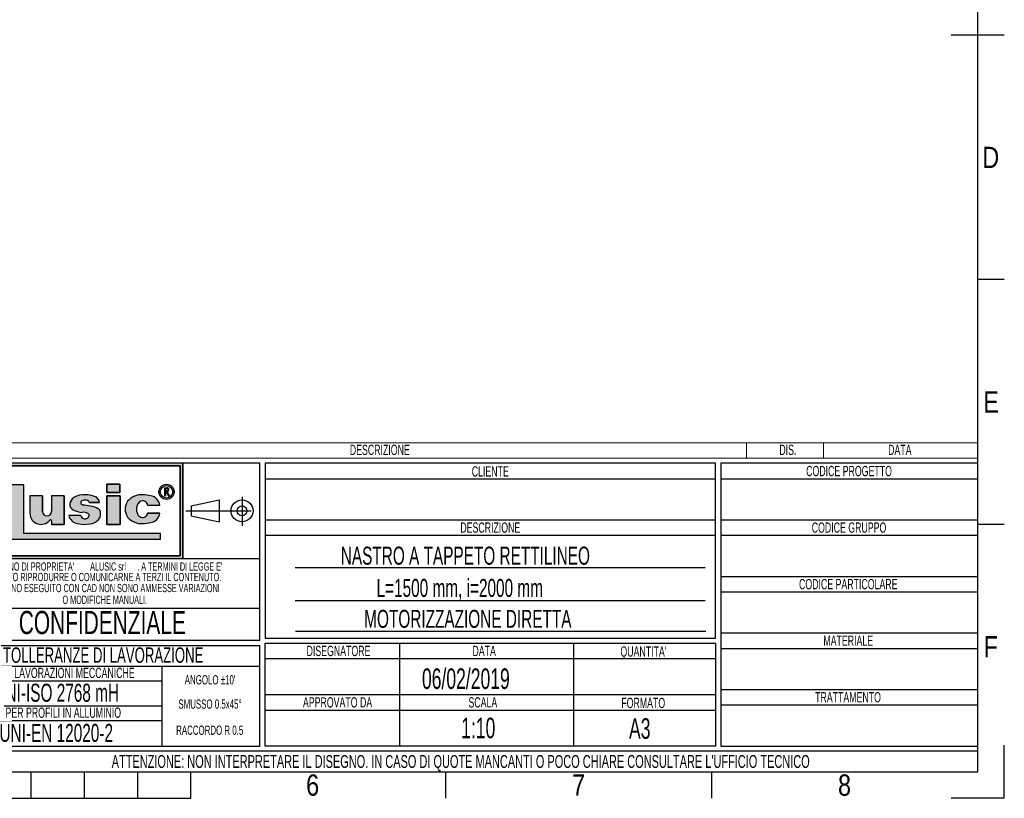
# Model space of a CAD drawing. Header units: millimetres. Extents: x 0 to 420, y 0 to 297.
# Tile 26 of 29: x 228 to 420, y 0 to 151. Entities that reach past the tile are written whole.
import ezdxf
from ezdxf.enums import TextEntityAlignment as Align

# ---------------------------------------------------------------- set-up
doc = ezdxf.new("R2010")
doc.units = ezdxf.units.MM
doc.linetypes.add('CENTERX2', pattern=[20.319999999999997, 12.7, -2.54, 2.54, -2.54])
doc.layers.add('CARTIGLIO', color=140, linetype='Continuous')
doc.styles.add('SLDTEXTSTYLE0', font='TXT', dxfattribs={"width": 0.6382978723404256})
doc.styles.add('SLDTEXTSTYLE1', font='TXT', dxfattribs={"width": 0.675})
doc.styles.add('SLDTEXTSTYLE2', font='TXT', dxfattribs={"width": 0.8214676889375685})

# ---------------------------------------------------------------- blocks, each defined once
blk = doc.blocks.new('SW_NOTE_0')
at = {"layer": 'CARTIGLIO', "color": 0, "insert": (7.526595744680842, 2.578135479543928), "char_height": 2, "attachment_point": 2, "style": 'SLDTEXTSTYLE0'}
blk.add_mtext('TRATTAMENTO', dxfattribs=at)
blk = doc.blocks.new('SW_NOTE_0_1')
at = {"layer": 'CARTIGLIO', "color": 0, "insert": (85.40558510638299, 3.222669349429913), "char_height": 2.5, "attachment_point": 2, "style": 'SLDTEXTSTYLE0'}
blk.add_mtext("ATTENZIONE: NON INTERPRETARE IL DISEGNO. IN CASO DI QUOTE MANCANTI O POCO CHIARE CONSULTARE L'UFFICIO TECNICO", dxfattribs=at)
blk = doc.blocks.new('SW_NOTE_0_2')
at = {"layer": 'CARTIGLIO', "color": 0, "insert": (3.510638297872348, 2.578135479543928), "char_height": 2, "attachment_point": 2, "style": 'SLDTEXTSTYLE0'}
blk.add_mtext('SCALA', dxfattribs=at)
blk = doc.blocks.new('SW_NOTE_0_3')
at = {"layer": 'CARTIGLIO', "color": 0, "insert": (8.670212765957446, 2.578135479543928), "char_height": 2, "attachment_point": 2, "style": 'SLDTEXTSTYLE0'}
blk.add_mtext('APPROVATO DA', dxfattribs=at)
blk = doc.blocks.new('SW_NOTE_0_4')
at = {"layer": 'CARTIGLIO', "color": 0, "insert": (5.398936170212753, 2.578135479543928), "char_height": 2, "attachment_point": 2, "style": 'SLDTEXTSTYLE0'}
blk.add_mtext('FORMATO', dxfattribs=at)
blk = doc.blocks.new('SW_NOTE_0_5')
at = {"layer": 'CARTIGLIO', "color": 0, "insert": (7.606382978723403, 2.578135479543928), "char_height": 2, "attachment_point": 2, "style": 'SLDTEXTSTYLE0'}
blk.add_mtext('DISEGNATORE', dxfattribs=at)
blk = doc.blocks.new('SW_NOTE_0_6')
at = {"layer": 'CARTIGLIO', "color": 0, "insert": (2.845744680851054, 2.578135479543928), "char_height": 2, "attachment_point": 2, "style": 'SLDTEXTSTYLE0'}
blk.add_mtext('DATA', dxfattribs=at)
blk = doc.blocks.new('SW_NOTE_0_7')
at = {"layer": 'CARTIGLIO', "color": 0, "insert": (5.558510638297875, 2.578135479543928), "char_height": 2, "attachment_point": 2, "style": 'SLDTEXTSTYLE0'}
blk.add_mtext("QUANTITA'", dxfattribs=at)
blk = doc.blocks.new('SW_NOTE_0_8')
at = {"layer": 'CARTIGLIO', "color": 0, "insert": (7.10106382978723, 2.578135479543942), "char_height": 2, "attachment_point": 2, "style": 'SLDTEXTSTYLE0'}
blk.add_mtext('DESCRIZIONE', dxfattribs=at)
blk = doc.blocks.new('SW_NOTE_0_9')
at = {"layer": 'CARTIGLIO', "color": 0, "insert": (4.228723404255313, 2.578135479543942), "char_height": 2, "attachment_point": 2, "style": 'SLDTEXTSTYLE0'}
blk.add_mtext('CLIENTE', dxfattribs=at)
blk = doc.blocks.new('SW_NOTE_0_10')
at = {"layer": 'CARTIGLIO', "color": 0, "insert": (5.691489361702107, 2.578135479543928), "char_height": 2, "attachment_point": 2, "style": 'SLDTEXTSTYLE0'}
blk.add_mtext('MATERIALE', dxfattribs=at)
blk = doc.blocks.new('SW_NOTE_0_11')
at = {"layer": 'CARTIGLIO', "color": 0, "insert": (12.15425531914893, 2.578135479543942), "char_height": 2, "attachment_point": 2, "style": 'SLDTEXTSTYLE0'}
blk.add_mtext('CODICE PARTICOLARE', dxfattribs=at)
blk = doc.blocks.new('SW_NOTE_0_12')
at = {"layer": 'CARTIGLIO', "color": 0, "insert": (9.547872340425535, 2.578135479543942), "char_height": 2, "attachment_point": 2, "style": 'SLDTEXTSTYLE0'}
blk.add_mtext('CODICE GRUPPO', dxfattribs=at)
blk = doc.blocks.new('SW_NOTE_0_13')
at = {"layer": 'CARTIGLIO', "color": 0, "insert": (10.69148936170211, 2.578135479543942), "char_height": 2, "attachment_point": 2, "style": 'SLDTEXTSTYLE0'}
blk.add_mtext('CODICE PROGETTO', dxfattribs=at)
blk = doc.blocks.new('SW_NOTE_0_14')
at = {"layer": 'CARTIGLIO', "color": 0, "insert": (6.67819148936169, 2.320321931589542), "char_height": 1.8, "attachment_point": 2, "style": 'SLDTEXTSTYLE0'}
blk.add_mtext("ANGOLO ±10'", dxfattribs=at)
blk = doc.blocks.new('SW_NOTE_0_15')
at = {"layer": 'CARTIGLIO', "color": 0, "insert": (23.93617021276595, 3.867203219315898), "char_height": 3, "attachment_point": 2, "style": 'SLDTEXTSTYLE0'}
blk.add_mtext('TOLLERANZE DI LAVORAZIONE', dxfattribs=at)
blk = doc.blocks.new('SW_NOTE_0_16')
at = {"layer": 'CARTIGLIO', "color": 0, "insert": (21.07265624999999, 5.800804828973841), "char_height": 4.500000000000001, "attachment_point": 2, "style": 'SLDTEXTSTYLE1'}
blk.add_mtext('CONFIDENZIALE', dxfattribs=at)
blk = doc.blocks.new('SW_NOTE_0_17')
at = {"layer": 'CARTIGLIO', "color": 0, "insert": (28.04255319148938, 2.062508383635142), "char_height": 1.6, "attachment_point": 2, "style": 'SLDTEXTSTYLE0'}
blk.add_mtext('DISEGNO ESEGUITO CON CAD NON SONO AMMESSE VARIAZIONI', dxfattribs=at)
blk = doc.blocks.new('SW_NOTE_0_18')
at = {"layer": 'CARTIGLIO', "color": 0, "insert": (27.3404255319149, 2.062508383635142), "char_height": 1.6, "attachment_point": 2, "style": 'SLDTEXTSTYLE0'}
blk.add_mtext('VIETATO RIPRODURRE O COMUNICARNE A TERZI IL CONTENUTO.', dxfattribs=at)
blk = doc.blocks.new('SW_NOTE_0_19')
at = {"layer": 'CARTIGLIO', "color": 0, "insert": (7.587765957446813, 2.320321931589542), "char_height": 1.8, "attachment_point": 2, "style": 'SLDTEXTSTYLE0'}
blk.add_mtext('SMUSSO 0.5x45°', dxfattribs=at)
blk = doc.blocks.new('SW_NOTE_0_20')
at = {"layer": 'CARTIGLIO', "color": 0, "insert": (10.40425531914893, 2.062508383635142), "char_height": 1.6, "attachment_point": 2, "style": 'SLDTEXTSTYLE0'}
blk.add_mtext('O MODIFICHE MANUALI.', dxfattribs=at)
blk = doc.blocks.new('SW_NOTE_0_21')
at = {"layer": 'CARTIGLIO', "color": 0, "char_height": 1.6, "attachment_point": 2, "style": 'SLDTEXTSTYLE0'}
for s, insert in [("DISEGNO DI PROPRIETA'", (10.27659574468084, 2.062508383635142)), ('ALUSIC srl', (25.45120500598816, 2.062508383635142)), (". A TERMINI DI LEGGE E'", (39.41078027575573, 2.062508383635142))]:
    blk.add_mtext(s, dxfattribs=dict(at, insert=insert))
blk = doc.blocks.new('SW_NOTE_0_22')
at = {"layer": 'CARTIGLIO', "color": 0, "insert": (8.569148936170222, 2.320321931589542), "char_height": 1.8, "attachment_point": 2, "style": 'SLDTEXTSTYLE0'}
blk.add_mtext('RACCORDO R 0.5', dxfattribs=at)
blk = doc.blocks.new('SW_NOTE_0_23')
at = {"layer": 'CARTIGLIO', "color": 0, "insert": (18.30319148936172, 2.578135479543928), "char_height": 2, "attachment_point": 2, "style": 'SLDTEXTSTYLE0'}
blk.add_mtext('PER LAVORAZIONI MECCANICHE', dxfattribs=at)
blk = doc.blocks.new('SW_NOTE_0_24')
at = {"layer": 'CARTIGLIO', "color": 0, "insert": (15.68484042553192, 4.511737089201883), "char_height": 3.5, "attachment_point": 2, "style": 'SLDTEXTSTYLE0'}
blk.add_mtext('UNI-ISO 2768 mH', dxfattribs=at)
blk = doc.blocks.new('SW_NOTE_0_25')
at = {"layer": 'CARTIGLIO', "color": 0, "insert": (13.85638297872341, 2.578135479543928), "char_height": 2, "attachment_point": 2, "style": 'SLDTEXTSTYLE0'}
blk.add_mtext('PER PROFILI IN ALLUMINIO', dxfattribs=at)
blk = doc.blocks.new('SW_NOTE_0_26')
at = {"layer": 'CARTIGLIO', "color": 0, "insert": (14.05585106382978, 4.511737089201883), "char_height": 3.5, "attachment_point": 2, "style": 'SLDTEXTSTYLE0'}
blk.add_mtext('UNI-EN 12020-2', dxfattribs=at)
blk = doc.blocks.new('SW_NOTE_0_28')
at = {"layer": 'CARTIGLIO', "color": 0, "insert": (2.845744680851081, 2.578135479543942), "char_height": 2, "attachment_point": 2, "style": 'SLDTEXTSTYLE0'}
blk.add_mtext('DATA', dxfattribs=at)
blk = doc.blocks.new('SW_NOTE_0_29')
at = {"layer": 'CARTIGLIO', "color": 0, "insert": (7.10106382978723, 2.578135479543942), "char_height": 2, "attachment_point": 2, "style": 'SLDTEXTSTYLE0'}
blk.add_mtext('DESCRIZIONE', dxfattribs=at)
blk = doc.blocks.new('SW_NOTE_0_30')
at = {"layer": 'CARTIGLIO', "color": 0, "insert": (1.968085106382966, 2.578135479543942), "char_height": 2, "attachment_point": 2, "style": 'SLDTEXTSTYLE0'}
blk.add_mtext('DIS.', dxfattribs=at)
blk = doc.blocks.new('Cartiglio ALUSIC')
at = {"layer": 'CARTIGLIO'}
h = blk.add_hatch(color=256, dxfattribs=at)
h.paths.add_polyline_path([(113.971100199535, 149.9990413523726), (113.971100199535, 131.4990413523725), (158.971100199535, 131.4990413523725), (158.971100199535, 149.9990413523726)], flags=0)
h.paths.add_polyline_path([(114.471100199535, 131.9990413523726), (114.471100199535, 149.4990413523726), (158.471100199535, 149.4990413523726), (158.471100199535, 131.9990413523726)], flags=0)
for points in [[(128.0219401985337, 145.7956943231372), (125.5527056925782, 145.7956943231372), (125.5527056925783, 135.2696801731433), (154.6424359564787, 135.2696801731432), (154.6424359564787, 136.3597302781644), (128.0219401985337, 136.3597302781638)], [(144.2116339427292, 145.9308884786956), (144.2116339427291, 144.3245774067), (146.6985305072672, 144.3245774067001), (146.6985305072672, 145.9308884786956)], [(146.7838932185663, 143.6808359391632), (144.2116339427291, 143.6808359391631), (144.2116339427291, 138.1064632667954), (146.7838932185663, 138.1064632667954)]]:
    blk.add_hatch(color=256, dxfattribs=at).paths.add_polyline_path(points, flags=0)
h = blk.add_hatch(color=256, dxfattribs=at)
edge = h.paths.add_edge_path(flags=0)
edge.add_arc((155.7921827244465, 144.4510199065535), 1.479868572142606, 0, 360)
edge = h.paths.add_edge_path(flags=0)
edge.add_arc((155.7921827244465, 144.4510199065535), 1.214864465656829, 0, 360)
h = blk.add_hatch(color=256, dxfattribs=at)
edge = h.paths.add_edge_path(flags=0)
edge.add_arc((132.5578484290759, 140.6186164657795), 0.8721260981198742, 180, 360, ccw=False)
edge.add_line((131.6857223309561, 140.6186164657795), (131.6857223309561, 143.6808359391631))
edge.add_line((131.6857223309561, 143.6808359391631), (129.2243885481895, 143.6808359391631))
edge.add_line((129.2243885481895, 143.6808359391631), (129.2243885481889, 140.2640777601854))
edge.add_arc((131.3820030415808, 140.2640777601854), 2.157614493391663, 180, 321.9680973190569)
edge.add_arc((133.2350345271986, 138.8146685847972), 0.1949400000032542, 3.751097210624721e-10, 141.9680973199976, ccw=False)
edge.add_line((133.4299745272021, 138.8146685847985), (133.4299745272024, 138.106463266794))
edge.add_line((133.4299745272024, 138.106463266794), (135.91068894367, 138.106463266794))
edge.add_line((135.91068894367, 138.106463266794), (135.9106889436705, 143.6808359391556))
edge.add_line((135.9106889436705, 143.6808359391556), (133.4299745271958, 143.6808359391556))
edge.add_line((133.4299745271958, 143.6808359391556), (133.4299745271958, 140.6186164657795))
h = blk.add_hatch(color=256, dxfattribs=at)
edge = h.paths.add_edge_path(flags=0)
edge.add_line((139.7219511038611, 138.0874905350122), (140.9616140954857, 138.2313935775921))
edge.add_arc((140.6251358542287, 140.9172664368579), 2.706867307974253, 277.1406456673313, 311.0032214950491)
edge.add_arc((141.7459062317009, 139.8536948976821), 1.178212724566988, 303.7868133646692, 347.8980612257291)
edge.add_arc((141.0550130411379, 140.1458147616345), 1.920162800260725, 343.6935231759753, 381.4193527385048)
edge.add_arc((140.9170023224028, 138.8528855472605), 2.77207698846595, 46.00269433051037, 81.25096772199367)
edge.add_arc((133.1604335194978, 99.54681763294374), 42.8338661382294, 78.993004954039, 81.01866969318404)
edge.add_arc((140.0875549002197, 143.5111497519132), 1.672976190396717, 238.77709912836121, 261.74465207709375, ccw=False)
edge.add_arc((139.511171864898, 142.3534770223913), 0.3988810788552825, 114.64010585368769, 223.1865854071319, ccw=False)
edge.add_arc((139.9292750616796, 141.471492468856), 1.374925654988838, 90.51660503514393, 115.15343256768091, ccw=False)
edge.add_arc((139.978971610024, 141.8617877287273), 0.986530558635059, 50.69488274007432, 93.60864602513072, ccw=False)
edge.add_arc((140.2656634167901, 142.2302567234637), 0.519939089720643, 14.547573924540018, 49.4198797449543, ccw=False)
edge.add_line((140.7689329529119, 142.3608569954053), (142.7634621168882, 142.3608569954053))
edge.add_arc((141.3534729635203, 142.2214802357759), 1.416861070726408, 5.645321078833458, 71.38339334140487)
edge.add_arc((140.0918708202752, 138.6413140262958), 5.212710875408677, 70.80435731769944, 90.86664277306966)
edge.add_arc((139.6876943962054, 140.01898057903), 3.848224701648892, 85.15036290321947, 119.9120405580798)
edge.add_arc((138.7589405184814, 141.8826763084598), 1.774008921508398, 123.9309471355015, 174.9914571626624)
edge.add_arc((138.007121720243, 141.9227892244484), 1.021881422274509, 173.5516105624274, 249.3813116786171)
edge.add_arc((139.4480837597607, 143.8857829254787), 3.430150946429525, 238.3320469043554, 269.1908231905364)
edge.add_arc((139.5671105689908, 138.3083973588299), 2.154096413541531, 64.99796384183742, 94.45891481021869, ccw=False)
edge.add_arc((140.3551381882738, 139.8813550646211), 0.398545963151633, -35.586121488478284, 72.11412463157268, ccw=False)
edge.add_arc((139.9862171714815, 139.9393420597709), 0.7512299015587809, 245.201083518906, 337.29941344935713, ccw=False)
edge.add_arc((139.934335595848, 140.0154535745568), 0.8024620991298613, 192.5591591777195, 250.8523518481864, ccw=False)
edge.add_line((139.1510748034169, 139.8409601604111), (136.768183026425, 139.8409601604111))
edge.add_arc((138.8654850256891, 140.4022414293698), 2.1711085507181, 194.9824340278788, 258.3364147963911)
edge.add_line((138.4265630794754, 138.2759630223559), (139.7219511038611, 138.0874905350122))
h = blk.add_hatch(color=256, dxfattribs=at)
edge = h.paths.add_edge_path(flags=0)
edge.add_arc((151.1448446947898, 140.5631500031), 1.095489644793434, 191.1589777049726, 269.9285492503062, ccw=False)
edge.add_arc((152.2932291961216, 141.066632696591), 2.335462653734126, 162.1599290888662, 197.8400709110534, ccw=False)
edge.add_arc((151.1448446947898, 141.5701153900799), 1.095489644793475, 90.07145075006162, 168.8410222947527, ccw=False)
edge.add_arc((151.2517282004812, 141.8150308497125), 0.8574339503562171, 2.566657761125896, 97.25285314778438, ccw=False)
edge.add_line((152.108301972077, 141.8534281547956), (154.4848142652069, 141.8534281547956))
edge.add_arc((152.4212904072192, 141.6061501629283), 2.078287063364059, 6.833333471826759, 81.00039250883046)
edge.add_arc((151.336234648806, 138.6914263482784), 5.163706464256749, 74.1517675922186, 91.31975036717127)
edge.add_arc((150.8738064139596, 140.4366829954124), 3.434301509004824, 84.25969198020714, 140.8312604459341)
edge.add_arc((150.5707293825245, 141.0666326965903), 2.817144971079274, 146.8823062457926, 213.1176937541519)
edge.add_arc((150.87380641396, 141.6965823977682), 3.434301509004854, 219.1687395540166, 275.7403080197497)
edge.add_arc((151.3362346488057, 143.4418390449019), 5.163706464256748, 268.6802496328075, 285.8482324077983)
edge.add_arc((152.4212904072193, 140.5271152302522), 2.078287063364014, 278.9996074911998, 353.1666665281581)
edge.add_line((154.4848142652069, 140.2798372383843), (152.1083019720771, 140.2798372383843))
edge.add_arc((151.2517282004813, 140.3182345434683), 0.8574339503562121, 262.7471468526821, 357.4333422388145, ccw=False)
h = blk.add_hatch(color=256, dxfattribs=at)
edge = h.paths.add_edge_path(flags=0)
edge.add_arc((155.8903200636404, 144.8676091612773), 0.3723980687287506, 277.1406326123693, 450.0000000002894)
edge.add_line((155.8903200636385, 145.240007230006), (155.450204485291, 145.240007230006))
edge.add_line((155.450204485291, 145.240007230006), (155.450204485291, 143.6880606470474))
edge.add_line((155.450204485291, 143.6880606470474), (155.605611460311, 143.6880606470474))
edge.add_line((155.605611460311, 143.6880606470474), (155.605611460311, 144.4952110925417))
edge.add_line((155.605611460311, 144.4952110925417), (155.764003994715, 144.4952110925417))
edge.add_line((155.764003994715, 144.4952110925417), (156.171212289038, 143.6880606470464))
edge.add_line((156.171212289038, 143.6880606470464), (156.3452765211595, 143.6880606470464))
edge.add_line((156.3452765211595, 143.6880606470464), (155.9366110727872, 144.4980993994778))
edge = h.paths.add_edge_path(flags=0)
edge.add_line((155.6056114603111, 145.0846002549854), (155.8903200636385, 145.0846002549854))
edge.add_arc((155.8903200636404, 144.8676091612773), 0.2169910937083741, -90.00000000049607, 90.00000000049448, ccw=False)
edge.add_line((155.8903200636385, 144.6506180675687), (155.6056114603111, 144.6506180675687))
edge.add_line((155.6056114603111, 144.6506180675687), (155.6056114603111, 145.0846002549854))
at = {"color": 161, "linetype": 'Continuous', "lineweight": 18}
for p, q in [((113.971100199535, 153.9990413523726), (313.621100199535, 153.9990413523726)), ((268.621100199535, 153.9990413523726), (268.621100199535, 150.9990413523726)), ((283.621100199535, 153.9990413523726), (283.621100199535, 150.9990413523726)), ((313.621100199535, 150.9990413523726), (313.621100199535, 153.9990413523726)), ((113.971100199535, 150.9990413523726), (313.621100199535, 150.9990413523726))]:
    blk.add_line(p, q, dxfattribs=at)
at = {"layer": 'CARTIGLIO'}
for p, q in [((173.971100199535, 149.9990413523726), (113.971100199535, 149.9990413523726)), ((158.971100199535, 149.9990413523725), (113.971100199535, 149.9990413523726)), ((114.471100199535, 149.4990413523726), (158.471100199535, 149.4990413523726)), ((158.471100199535, 149.4990413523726), (114.471100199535, 149.4990413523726)), ((158.471100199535, 149.4990413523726), (158.471100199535, 131.9990413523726)), ((158.471100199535, 131.9990413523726), (158.471100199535, 149.4990413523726)), ((158.971100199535, 131.4990413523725), (158.971100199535, 149.9990413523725)), ((158.971100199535, 149.9990413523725), (158.971100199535, 131.4990413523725)), ((173.971100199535, 115.5498549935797), (173.971100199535, 149.9990413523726)), ((262.621100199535, 149.9990413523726), (174.971100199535, 149.9990413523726)), ((174.971100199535, 149.9990413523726), (174.971100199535, 115.9990413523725)), ((262.621100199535, 115.9990413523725), (262.621100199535, 149.9990413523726)), ((313.621100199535, 149.9990413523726), (263.621100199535, 149.9990413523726)), ((263.621100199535, 149.9990413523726), (263.621100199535, 94.99904135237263)), ((313.621100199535, 94.99904135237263), (313.621100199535, 149.9990413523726)), ((128.0219401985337, 145.7956943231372), (125.5527056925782, 145.7956943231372)), ((128.0219401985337, 145.7956943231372), (125.5527056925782, 145.7956943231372)), ((128.0219401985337, 136.3597302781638), (128.0219401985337, 145.7956943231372)), ((128.0219401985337, 136.3597302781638), (128.0219401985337, 145.7956943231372)), ((146.6985305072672, 145.9308884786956), (144.2116339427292, 145.9308884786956)), ((144.2116339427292, 145.9308884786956), (144.2116339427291, 144.3245774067)), ((144.2116339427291, 144.3245774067), (144.2116339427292, 145.9308884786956)), ((144.2116339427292, 145.9308884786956), (146.6985305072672, 145.9308884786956)), ((146.6985305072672, 145.9308884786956), (146.6985305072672, 144.3245774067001)), ((146.6985305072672, 144.3245774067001), (146.6985305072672, 145.9308884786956)), ((174.971100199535, 146.9990413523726), (262.621100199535, 146.9990413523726)), ((263.621100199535, 146.9990413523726), (313.621100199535, 146.9990413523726)), ((129.2243885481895, 143.6808359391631), (129.2243885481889, 140.2640777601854)), ((131.6857223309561, 143.6808359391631), (129.2243885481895, 143.6808359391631)), ((131.6857223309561, 143.6808359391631), (129.2243885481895, 143.6808359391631)), ((129.2243885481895, 143.6808359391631), (129.2243885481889, 140.2640777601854)), ((131.6857223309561, 140.6186164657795), (131.6857223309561, 143.6808359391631)), ((131.6857223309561, 143.6808359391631), (131.6857223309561, 140.6186164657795)), ((135.9106889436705, 143.6808359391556), (133.4299745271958, 143.6808359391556)), ((133.4299745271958, 143.6808359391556), (133.4299745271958, 140.6186164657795)), ((133.4299745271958, 143.6808359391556), (133.4299745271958, 140.6186164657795)), ((135.9106889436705, 143.6808359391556), (133.4299745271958, 143.6808359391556)), ((135.9106889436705, 143.6808359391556), (135.91068894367, 138.106463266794)), ((135.91068894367, 138.106463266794), (135.9106889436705, 143.6808359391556)), ((144.2116339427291, 144.3245774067), (146.6985305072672, 144.3245774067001)), ((146.6985305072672, 144.3245774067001), (144.2116339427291, 144.3245774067)), ((146.7838932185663, 143.6808359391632), (144.2116339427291, 143.6808359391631)), ((144.2116339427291, 143.6808359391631), (144.2116339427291, 138.1064632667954)), ((144.2116339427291, 143.6808359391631), (146.7838932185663, 143.6808359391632)), ((144.2116339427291, 138.1064632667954), (144.2116339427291, 143.6808359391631)), ((146.7838932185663, 138.1064632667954), (146.7838932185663, 143.6808359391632)), ((146.7838932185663, 143.6808359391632), (146.7838932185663, 138.1064632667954)), ((155.450204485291, 143.6880606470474), (155.450204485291, 145.240007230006)), ((155.450204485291, 143.6880606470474), (155.450204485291, 145.240007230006)), ((155.450204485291, 145.240007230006), (155.8903200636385, 145.240007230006)), ((155.450204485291, 145.240007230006), (155.8903200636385, 145.240007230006)), ((155.450204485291, 143.6880606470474), (155.605611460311, 143.6880606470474)), ((155.605611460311, 143.6880606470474), (155.450204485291, 143.6880606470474)), ((155.6056114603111, 145.0846002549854), (155.8903200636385, 145.0846002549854)), ((155.6056114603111, 144.6506180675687), (155.6056114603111, 145.0846002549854)), ((155.6056114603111, 144.6506180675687), (155.6056114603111, 145.0846002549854)), ((155.6056114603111, 145.0846002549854), (155.8903200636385, 145.0846002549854)), ((155.6056114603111, 144.6506180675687), (155.8903200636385, 144.6506180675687)), ((155.8903200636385, 144.6506180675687), (155.6056114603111, 144.6506180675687)), ((155.605611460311, 144.4952110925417), (155.605611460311, 143.6880606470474)), ((155.605611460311, 143.6880606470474), (155.605611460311, 144.4952110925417)), ((155.764003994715, 144.4952110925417), (155.605611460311, 144.4952110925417)), ((155.605611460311, 144.4952110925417), (155.764003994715, 144.4952110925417)), ((156.171212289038, 143.6880606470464), (155.764003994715, 144.4952110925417)), ((155.764003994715, 144.4952110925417), (156.171212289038, 143.6880606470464)), ((155.9366110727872, 144.4980993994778), (156.3452765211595, 143.6880606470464)), ((155.9366110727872, 144.4980993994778), (156.3452765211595, 143.6880606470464)), ((156.171212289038, 143.6880606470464), (156.3452765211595, 143.6880606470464)), ((156.3452765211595, 143.6880606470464), (156.171212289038, 143.6880606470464)), ((140.7689329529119, 142.3608569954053), (142.7634621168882, 142.3608569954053)), ((142.7634621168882, 142.3608569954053), (140.7689329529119, 142.3608569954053)), ((152.108301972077, 141.8534281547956), (154.4848142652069, 141.8534281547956)), ((152.108301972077, 141.8534281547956), (154.4848142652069, 141.8534281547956)), ((160.5624374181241, 141.7060810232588), (166.0550106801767, 142.8872795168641)), ((166.0550106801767, 142.8872795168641), (166.0550106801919, 138.6108031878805)), ((139.1510748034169, 139.8409601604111), (136.768183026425, 139.8409601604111)), ((139.1510748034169, 139.8409601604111), (136.768183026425, 139.8409601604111)), ((154.4848142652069, 140.2798372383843), (152.1083019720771, 140.2798372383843)), ((152.1083019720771, 140.2798372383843), (154.4848142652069, 140.2798372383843)), ((160.5624374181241, 141.7060810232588), (160.5624374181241, 139.7920016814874)), ((133.4299745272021, 138.8146685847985), (133.4299745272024, 138.106463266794)), ((133.4299745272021, 138.8146685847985), (133.4299745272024, 138.106463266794)), ((133.4299745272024, 138.106463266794), (135.91068894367, 138.106463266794)), ((135.91068894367, 138.106463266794), (133.4299745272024, 138.106463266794)), ((138.4265630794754, 138.2759630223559), (139.7219511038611, 138.0874905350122)), ((138.4265630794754, 138.2759630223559), (139.7219511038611, 138.0874905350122)), ((139.7219511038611, 138.0874905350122), (140.9616140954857, 138.2313935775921)), ((139.7219511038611, 138.0874905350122), (140.9616140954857, 138.2313935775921)), ((144.2116339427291, 138.1064632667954), (146.7838932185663, 138.1064632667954)), ((146.7838932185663, 138.1064632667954), (144.2116339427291, 138.1064632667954)), ((160.5624374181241, 139.7920016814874), (166.0550106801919, 138.6108031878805)), ((174.971100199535, 138.9990413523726), (262.621100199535, 138.9990413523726)), ((263.621100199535, 138.9990413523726), (313.621100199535, 138.9990413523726)), ((154.6424359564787, 136.3597302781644), (128.0219401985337, 136.3597302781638)), ((154.6424359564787, 136.3597302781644), (128.0219401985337, 136.3597302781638)), ((154.6424359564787, 135.2696801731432), (154.6424359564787, 136.3597302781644)), ((154.6424359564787, 135.2696801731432), (154.6424359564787, 136.3597302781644)), ((125.5527056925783, 135.2696801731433), (154.6424359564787, 135.2696801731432)), ((125.5527056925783, 135.2696801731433), (154.6424359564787, 135.2696801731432)), ((174.971100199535, 135.9990413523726), (262.621100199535, 135.9990413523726)), ((263.621100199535, 135.9990413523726), (313.621100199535, 135.9990413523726)), ((113.971100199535, 131.4990413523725), (158.971100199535, 131.4990413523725)), ((113.971100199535, 131.4990413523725), (173.971100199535, 131.4990413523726)), ((158.471100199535, 131.9990413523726), (114.471100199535, 131.9990413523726)), ((114.471100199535, 131.9990413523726), (158.471100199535, 131.9990413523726)), ((260.621100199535, 129.6657080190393), (180.7961001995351, 129.6657080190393)), ((263.621100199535, 127.9990413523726), (313.621100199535, 127.9990413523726)), ((263.621100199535, 124.9990413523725), (313.621100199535, 124.9990413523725)), ((180.7961001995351, 123.3074882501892), (260.621100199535, 123.3074882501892)), ((173.971100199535, 121.7636603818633), (113.971100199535, 121.7636603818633)), ((180.9187030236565, 117.3170769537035), (260.7437030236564, 117.3170769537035)), ((263.621100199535, 116.9990413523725), (313.621100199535, 116.9990413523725)), ((173.971100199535, 115.5498549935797), (113.971100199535, 115.5498549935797)), ((174.971100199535, 115.9990413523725), (262.621100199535, 115.9990413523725)), ((174.971100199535, 114.9990413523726), (262.621100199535, 114.9990413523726)), ((174.971100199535, 94.99904135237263), (174.971100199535, 114.9990413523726)), ((201.1430971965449, 114.9990413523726), (201.1430971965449, 94.99904135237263)), ((234.9680971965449, 114.9990413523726), (234.9680971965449, 94.99904135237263)), ((262.621100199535, 114.9990413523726), (262.621100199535, 94.99904135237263)), ((113.971100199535, 114.5498549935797), (173.971100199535, 114.5498549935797)), ((173.971100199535, 94.99904135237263), (173.971100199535, 114.5498549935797)), ((263.621100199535, 113.9990413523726), (313.621100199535, 113.9990413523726)), ((174.971100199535, 111.9990413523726), (262.621100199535, 111.9990413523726)), ((173.9571410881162, 110.4900006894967), (113.9571410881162, 110.4900006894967)), ((154.9806365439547, 94.99904135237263), (154.9806365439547, 110.4900006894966)), ((113.971100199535, 107.6716313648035), (154.9806365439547, 107.6716313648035)), ((263.621100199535, 105.9990413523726), (313.621100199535, 105.9990413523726)), ((174.971100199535, 104.9990413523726), (262.621100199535, 104.9990413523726)), ((154.9806365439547, 102.7445210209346), (113.971100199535, 102.7445210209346)), ((174.971100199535, 101.9990413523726), (262.621100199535, 101.9990413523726)), ((263.621100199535, 102.9990413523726), (313.621100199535, 102.9990413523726)), ((113.9850593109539, 99.96496483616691), (154.9945956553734, 99.96496483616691)), ((113.971100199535, 94.99904135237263), (173.971100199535, 94.99904135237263)), ((313.621100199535, 93.99904135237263), (113.971100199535, 93.99904135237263)), ((262.621100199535, 94.99904135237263), (174.971100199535, 94.99904135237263)), ((263.621100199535, 94.99904135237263), (313.621100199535, 94.99904135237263)), ((313.621100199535, 89.99904135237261), (313.621100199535, 93.99904135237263)), ((113.971100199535, 89.99904135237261), (313.621100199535, 89.99904135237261))]:
    blk.add_line(p, q, dxfattribs=at)
at = {"layer": 'CARTIGLIO', "linetype": 'CENTERX2'}
for p, q in [((170.4898443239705, 143.5008789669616), (170.4898443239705, 137.8355069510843)), ((159.5584198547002, 140.749041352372), (173.3837805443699, 140.749041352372))]:
    blk.add_line(p, q, dxfattribs=at)
at = {"layer": 'CARTIGLIO', "linetype": 'Continuous'}
blk.add_line((113.9695322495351, 89.99904135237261), (313.621100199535, 89.99904135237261), dxfattribs=at)
at = {"layer": 'CARTIGLIO'}
for centre, radius in [((155.7921827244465, 144.4510199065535), 1.479868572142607), ((155.7921827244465, 144.4510199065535), 1.479868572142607), ((155.7921827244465, 144.4510199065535), 1.214864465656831), ((155.7921827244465, 144.4510199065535), 1.214864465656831), ((170.4898443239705, 140.7490413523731), 2.138238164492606), ((170.4898443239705, 140.7490413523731), 0.9570396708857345)]:
    blk.add_circle(centre, radius, dxfattribs=at)
for centre, radius, start, end in [((139.6876943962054, 140.01898057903), 3.848224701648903, 85.15036290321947, 119.9120405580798), ((139.6876943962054, 140.01898057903), 3.848224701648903, 85.15036290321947, 119.9120405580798), ((140.0918708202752, 138.6413140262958), 5.212710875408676, 70.80435731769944, 90.86664277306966), ((140.0918708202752, 138.6413140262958), 5.212710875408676, 70.80435731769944, 90.86664277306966), ((150.8738064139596, 140.4366829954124), 3.434301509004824, 84.25969198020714, 140.8312604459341), ((150.8738064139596, 140.4366829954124), 3.434301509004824, 84.25969198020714, 140.8312604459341), ((151.336234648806, 138.6914263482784), 5.163706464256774, 74.1517675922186, 91.31975036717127), ((151.336234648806, 138.6914263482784), 5.163706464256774, 74.1517675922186, 91.31975036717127), ((155.8903200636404, 144.8676091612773), 0.3723980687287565, 277.1406326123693, 90.00000000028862), ((155.8903200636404, 144.8676091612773), 0.3723980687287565, 277.1406326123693, 90.00000000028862), ((155.8903200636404, 144.8676091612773), 0.2169910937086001, 269.9999999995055, 90.00000000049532), ((155.8903200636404, 144.8676091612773), 0.2169910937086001, 269.9999999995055, 90.00000000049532), ((138.007121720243, 141.9227892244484), 1.021881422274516, 173.5516105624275, 249.381311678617), ((138.007121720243, 141.9227892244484), 1.021881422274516, 173.5516105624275, 249.381311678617), ((138.7589405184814, 141.8826763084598), 1.774008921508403, 123.9309471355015, 174.9914571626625), ((138.7589405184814, 141.8826763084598), 1.774008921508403, 123.9309471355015, 174.9914571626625), ((139.511171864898, 142.3534770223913), 0.3988810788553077, 114.6401058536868, 223.1865854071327), ((139.511171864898, 142.3534770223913), 0.3988810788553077, 114.6401058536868, 223.1865854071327), ((140.0875549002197, 143.5111497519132), 1.672976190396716, 238.777099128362, 261.7446520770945), ((140.0875549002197, 143.5111497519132), 1.672976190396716, 238.777099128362, 261.7446520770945), ((139.9292750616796, 141.471492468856), 1.374925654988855, 90.51660503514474, 115.1534325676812), ((139.9292750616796, 141.471492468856), 1.374925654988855, 90.51660503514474, 115.1534325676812), ((133.1604335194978, 99.54681763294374), 42.83386613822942, 78.993004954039, 81.01866969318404), ((133.1604335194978, 99.54681763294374), 42.83386613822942, 78.993004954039, 81.01866969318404), ((139.978971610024, 141.8617877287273), 0.9865305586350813, 50.69488274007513, 93.60864602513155), ((139.978971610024, 141.8617877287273), 0.9865305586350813, 50.69488274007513, 93.60864602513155), ((140.2656634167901, 142.2302567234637), 0.5199390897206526, 14.5475739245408, 49.41987974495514), ((140.2656634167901, 142.2302567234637), 0.5199390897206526, 14.5475739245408, 49.41987974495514), ((141.3534729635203, 142.2214802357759), 1.416861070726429, 5.645321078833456, 71.38339334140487), ((141.3534729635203, 142.2214802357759), 1.416861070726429, 5.645321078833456, 71.38339334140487), ((150.5707293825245, 141.0666326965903), 2.81714497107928, 146.8823062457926, 213.1176937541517), ((150.5707293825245, 141.0666326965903), 2.81714497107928, 146.8823062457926, 213.1176937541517), ((152.2932291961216, 141.066632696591), 2.335462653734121, 162.159929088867, 197.8400709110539), ((152.2932291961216, 141.066632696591), 2.335462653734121, 162.159929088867, 197.8400709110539), ((151.1448446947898, 141.5701153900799), 1.095489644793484, 90.07145075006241, 168.8410222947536), ((151.1448446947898, 141.5701153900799), 1.095489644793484, 90.07145075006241, 168.8410222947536), ((151.2517282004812, 141.8150308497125), 0.8574339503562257, 2.566657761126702, 97.25285314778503), ((151.2517282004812, 141.8150308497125), 0.8574339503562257, 2.566657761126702, 97.25285314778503), ((152.4212904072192, 141.6061501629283), 2.078287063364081, 6.833333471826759, 81.00039250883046), ((152.4212904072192, 141.6061501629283), 2.078287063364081, 6.833333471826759, 81.00039250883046), ((131.3820030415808, 140.2640777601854), 2.157614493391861, 180, 321.9680973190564), ((131.3820030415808, 140.2640777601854), 2.157614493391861, 180, 321.9680973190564), ((132.5578484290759, 140.6186164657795), 0.8721260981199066, 180, 0), ((132.5578484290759, 140.6186164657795), 0.8721260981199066, 180, 0), ((138.8654850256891, 140.4022414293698), 2.171108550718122, 194.9824340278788, 258.3364147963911), ((138.8654850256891, 140.4022414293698), 2.171108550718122, 194.9824340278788, 258.3364147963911), ((139.4480837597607, 143.8857829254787), 3.430150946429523, 238.3320469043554, 269.1908231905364), ((139.4480837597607, 143.8857829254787), 3.430150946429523, 238.3320469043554, 269.1908231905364), ((139.934335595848, 140.0154535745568), 0.8024620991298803, 192.5591591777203, 250.8523518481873), ((139.934335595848, 140.0154535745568), 0.8024620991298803, 192.5591591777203, 250.8523518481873), ((139.5671105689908, 138.3083973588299), 2.154096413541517, 64.99796384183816, 94.45891481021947), ((139.5671105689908, 138.3083973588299), 2.154096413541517, 64.99796384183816, 94.45891481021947), ((140.3551381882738, 139.8813550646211), 0.398545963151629, 324.4138785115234, 72.11412463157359), ((140.3551381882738, 139.8813550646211), 0.398545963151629, 324.4138785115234, 72.11412463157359), ((140.9170023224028, 138.8528855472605), 2.77207698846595, 46.00269433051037, 81.25096772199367), ((140.9170023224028, 138.8528855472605), 2.77207698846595, 46.00269433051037, 81.25096772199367), ((141.0550130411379, 140.1458147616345), 1.920162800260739, 343.6935231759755, 21.41935273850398), ((141.0550130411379, 140.1458147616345), 1.920162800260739, 343.6935231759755, 21.41935273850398), ((151.1448446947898, 140.5631500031), 1.095489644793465, 191.1589777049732, 269.9285492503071), ((151.1448446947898, 140.5631500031), 1.095489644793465, 191.1589777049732, 269.9285492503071), ((151.2517282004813, 140.3182345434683), 0.8574339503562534, 262.7471468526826, 357.4333422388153), ((151.2517282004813, 140.3182345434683), 0.8574339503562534, 262.7471468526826, 357.4333422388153), ((152.4212904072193, 140.5271152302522), 2.078287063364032, 278.9996074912, 353.1666665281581), ((152.4212904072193, 140.5271152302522), 2.078287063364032, 278.9996074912, 353.1666665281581), ((133.2350345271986, 138.8146685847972), 0.1949400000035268, 3.759104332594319e-10, 141.9680973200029), ((133.2350345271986, 138.8146685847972), 0.1949400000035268, 3.759104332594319e-10, 141.9680973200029), ((139.9862171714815, 139.9393420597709), 0.7512299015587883, 245.2010835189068, 337.2994134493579), ((139.9862171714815, 139.9393420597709), 0.7512299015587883, 245.2010835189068, 337.2994134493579), ((140.6251358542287, 140.9172664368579), 2.706867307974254, 277.1406456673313, 311.0032214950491), ((140.6251358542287, 140.9172664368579), 2.706867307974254, 277.1406456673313, 311.0032214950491), ((141.7459062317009, 139.8536948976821), 1.178212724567, 303.7868133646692, 347.8980612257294), ((141.7459062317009, 139.8536948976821), 1.178212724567, 303.7868133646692, 347.8980612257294), ((150.87380641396, 141.6965823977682), 3.434301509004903, 219.1687395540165, 275.7403080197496), ((150.87380641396, 141.6965823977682), 3.434301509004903, 219.1687395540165, 275.7403080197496), ((151.3362346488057, 143.4418390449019), 5.163706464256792, 268.6802496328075, 285.8482324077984), ((151.3362346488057, 143.4418390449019), 5.163706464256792, 268.6802496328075, 285.8482324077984)]:
    blk.add_arc(centre, radius, start, end, dxfattribs=at)
at = {"layer": 'CARTIGLIO', "color": 140}
for name, p in [('SW_NOTE_0_29', (190.1919338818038, 151.0374199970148)), ('SW_NOTE_0_30', (274.7198694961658, 151.0374199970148)), ('SW_NOTE_0_28', (295.6211001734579, 151.0374199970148)), ('SW_NOTE_0_9', (214.5627669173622, 146.8406889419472)), ('SW_NOTE_0_13', (277.8947116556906, 146.9129301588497)), ('SW_NOTE_0_8', (211.6919338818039, 135.9129301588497)), ('SW_NOTE_0_12', (279.0377666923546, 135.9129301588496)), ('SW_NOTE_0_21', (118.9711016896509, 128.6603244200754)), ('SW_NOTE_0_18', (116.3533271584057, 126.6141659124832)), ('SW_NOTE_0_17', (115.6355512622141, 124.4682551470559)), ('SW_NOTE_0_11', (276.2849895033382, 124.9129301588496)), ('SW_NOTE_0_20', (133.3899886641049, 122.1920407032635)), ('SW_NOTE_0_16', (122.2362996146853, 115.4679531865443)), ('SW_NOTE_0_10', (282.7433227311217, 113.9129301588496)), ('SW_NOTE_0_15', (119.5374520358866, 110.3183836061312)), ('SW_NOTE_0_5', (181.6538538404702, 111.9129301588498)), ('SW_NOTE_0_6', (214.7569204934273, 111.9129301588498)), ('SW_NOTE_0_7', (243.0297586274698, 111.8012947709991)), ('SW_NOTE_0_23', (117.6003680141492, 107.6481432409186)), ('SW_NOTE_0_14', (157.5950277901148, 106.4612057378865)), ('SW_NOTE_0_24', (118.7522918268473, 102.6005131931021)), ('SW_NOTE_0', (280.862766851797, 102.9129301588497)), ('SW_NOTE_0_19', (156.6725276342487, 101.7341689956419)), ('SW_NOTE_0_3', (180.406631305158, 101.9129301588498)), ('SW_NOTE_0_2', (213.8333092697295, 101.9129301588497)), ('SW_NOTE_0_4', (243.1505916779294, 101.8012947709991)), ('SW_NOTE_0_25', (121.8587729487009, 99.90266357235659)), ('SW_NOTE_0_26', (120.2859705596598, 94.78943414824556)), ('SW_NOTE_0_22', (155.6312777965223, 96.6517264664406)), ('SW_NOTE_0_1', (127.6311861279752, 90.01640253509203))]:
    blk.add_blockref(name, p, dxfattribs=at)
at = {"layer": 'CARTIGLIO', "color": 140, "style": 'SLDTEXTSTYLE0', "width": 0.6382978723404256}
for tag, height, p in [('AUTOATTR1', 3.5, (223.449403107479, 133.7003798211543)), ('AUTOATTR2', 3.5, (222.0882892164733, 127.4217635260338)), ('AUTOATTR11', 3.5, (222.8622803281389, 121.4105734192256)), ('AUTOATTR8', 4, (219.2444208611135, 110.0025032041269)), ('AUTOATTR9', 4, (218.1221976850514, 100.4234402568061)), ('AUTOATTR0', 4, (249.0325362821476, 100.3118048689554))]:
    blk.add_attdef(tag, text='', height=height, dxfattribs=at).set_placement(p, align=Align.TOP_CENTER)
at = {"layer": 'CARTIGLIO', "color": 140}
for tag in ['AUTOATTR13', 'AUTOATTR12', 'AUTOATTR10', 'AUTOATTR7', 'AUTOATTR6', 'AUTOATTR5', 'AUTOATTR4', 'AUTOATTR3']:
    blk.add_attdef(tag, (0, 0), '', height=4, dxfattribs=at)

msp = doc.modelspace()

# ---------------------------------------------------------------- linework, layer by layer
at = {"layer": 'CARTIGLIO', "linetype": 'Continuous'}
for p, q in [((414.8273971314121, 5.171001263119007), (414.8273971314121, 291.8225690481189)), ((409.6531811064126, 148.4967851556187), (420.0016131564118, 148.4967851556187)), ((420.0016131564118, 100.8939977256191), (414.8273971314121, 100.8939977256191)), ((420.0016131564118, 53.29121029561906), (414.8273971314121, 53.29121029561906)), ((420.0016131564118, -0.003214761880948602), (420.0016131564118, 10.34521728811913)), ((5.180115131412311, 5.171001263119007), (414.8273971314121, 5.171001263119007)), ((215.1758291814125, 5.171001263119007), (414.8273971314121, 5.171001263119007)), ((230.7006202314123, -0.003214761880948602), (230.7006202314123, 5.171001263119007)), ((241.0490522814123, -0.003214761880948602), (241.0490522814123, 5.171001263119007)), ((251.3974843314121, -0.003214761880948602), (251.3974843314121, 5.171001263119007)), ((261.7459163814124, -0.003214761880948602), (261.7459163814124, 5.171001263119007)), ((311.3430766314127, -0.003214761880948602), (311.3430766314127, 5.171001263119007)), ((363.0852368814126, -0.003214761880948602), (363.0852368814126, 5.171001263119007)), ((158.2615958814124, -0.003214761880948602), (261.7459163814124, -0.003214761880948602)), ((420.0016131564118, -0.003214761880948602), (409.6531811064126, -0.003214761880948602))]:
    msp.add_line(p, q, dxfattribs=at)
at = {"layer": 'CARTIGLIO'}
msp.add_line((215.1773971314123, 5.171001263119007), (414.8273971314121, 5.171001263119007), dxfattribs=at)

# ---------------------------------------------------------------- block references
ref = msp.add_blockref('Cartiglio ALUSIC', (101.206296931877, -84.82804008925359), dxfattribs=at)
ref.add_attrib('AUTOATTR11', 'MOTORIZZAZIONE DIRETTA', dxfattribs={"color": 140, "height": 3.5, "style": 'SLDTEXTSTYLE0', "width": 0.6382978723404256}).set_placement((295.467014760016, 32.11183020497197), align=Align.BOTTOM_LEFT)
ref.add_attrib('AUTOATTR9', '1:10', dxfattribs={"color": 140, "height": 4, "style": 'SLDTEXTSTYLE0', "width": 0.6382978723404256}).set_placement((314.3284946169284, 10.48602516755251), align=Align.BOTTOM_LEFT)
ref.add_attrib('AUTOATTR8', '06/02/2019', dxfattribs={"color": 140, "height": 4, "style": 'SLDTEXTSTYLE0', "width": 0.6382978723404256}).set_placement((306.7007177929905, 20.06508811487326), align=Align.BOTTOM_LEFT)
ref.add_attrib('AUTOATTR2', 'L=1500 mm, i=2000 mm', dxfattribs={"color": 140, "height": 3.5, "style": 'SLDTEXTSTYLE0', "width": 0.6382978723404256}).set_placement((297.8648986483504, 38.12302031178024), align=Align.BOTTOM_LEFT)
ref.add_attrib('AUTOATTR1', 'NASTRO A TAPPETO RETTILINEO', dxfattribs={"color": 140, "height": 3.5, "style": 'SLDTEXTSTYLE0', "width": 0.6382978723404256}).set_placement((290.9135125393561, 44.40163660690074), align=Align.BOTTOM_LEFT)
ref.add_attrib('AUTOATTR0', 'A3', dxfattribs={"color": 140, "height": 4, "style": 'SLDTEXTSTYLE0', "width": 0.6382978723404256}).set_placement((346.9888332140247, 10.37438977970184), align=Align.BOTTOM_LEFT)

# ---------------------------------------------------------------- texts
at = {"layer": 'CARTIGLIO', "char_height": 4.13937282, "attachment_point": 2, "style": 'SLDTEXTSTYLE2'}
for s, insert in [('D', (417.3655368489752, 126.7485710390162)), ('E', (417.42546495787, 79.14578360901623)), ('F', (417.3681689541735, 31.54299617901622)), ('6', (285.4283396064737, 4.637072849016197)), ('7', (337.170499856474, 4.637072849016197)), ('8', (388.9126601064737, 4.637072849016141))]:
    msp.add_mtext(s, dxfattribs=dict(at, insert=insert))

doc.saveas('drawing.dxf')
